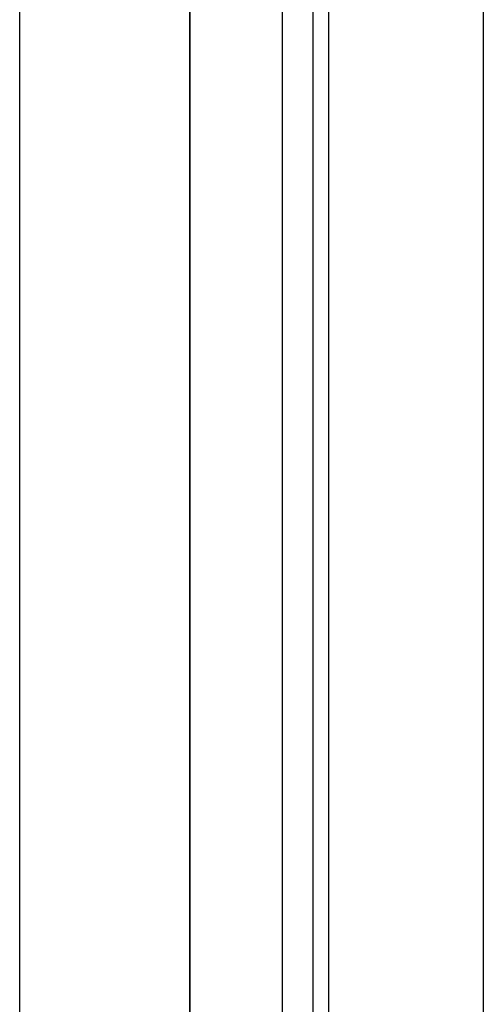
# Model space of a CAD drawing. Header units: millimetres. Extents: x -93 to 0, y 0 to 191.
# Tile 75 of 150: x -3 to 0, y 127.29 to 133.66. Entities that reach past the tile are written whole.
import ezdxf

# ---------------------------------------------------------------- set-up
doc = ezdxf.new("R2010")
doc.units = ezdxf.units.MM
doc.layers.add('MAIN-1', color=7, linetype='Continuous')
doc.layers.add('MAIN-2', color=7, linetype='Continuous')

msp = doc.modelspace()

# ---------------------------------------------------------------- linework, layer by layer
at = {"layer": 'MAIN-1'}
for p, q in [((-1, 0), (-1, 187.5)), ((0, 187.5), (0, 0))]:
    msp.add_line(p, q, dxfattribs=at)
at = {"layer": 'MAIN-2'}
for p, q in [((-1, 0), (-1, 187.5)), ((-3, 2.2), (-3, 185)), ((-1.9, 183.1), (-1.9, 16.6)), ((-1.3, 23.45), (-1.3, 167.05)), ((-1.9, 47.55), (-1.9, 146.55)), ((-1.1, 47.55), (-1.1, 146.55))]:
    msp.add_line(p, q, dxfattribs=at)

doc.saveas('drawing.dxf')
